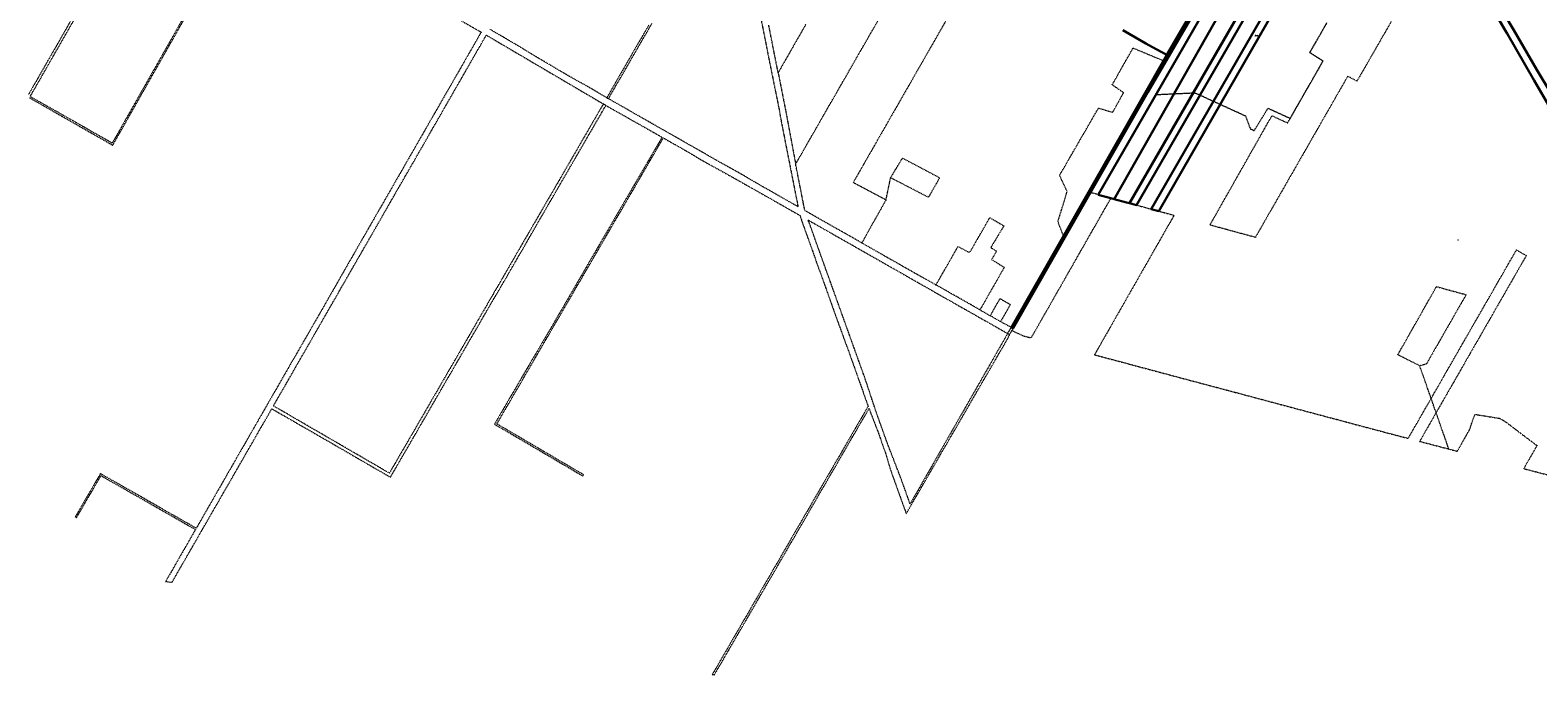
# Model space of a CAD drawing. Header units: metres. Extents: x 8430084 to 8437887, y 5768320 to 5771876.
# Tile 2 of 50: x 8431754 to 8434811, y 5768320 to 5769626. Entities that reach past the tile are written whole.
import ezdxf
from ezdxf.enums import TextEntityAlignment as Align

# ---------------------------------------------------------------- set-up
doc = ezdxf.new("R2010")
doc.units = ezdxf.units.M
doc.header["$MEASUREMENT"] = 0
for name, pattern in [('GDE', [0]), ('GUK', [2, 1.5, -0.5]), ('GUZ', [1, 0.5, -0.5])]:
    doc.linetypes.add(name, pattern=pattern)
for name, color, linetype, lineweight in [('Dzialki', 4, 'GDE', 30), ('Numery_dzialek', 4, 'CONTINUOUS', 30), ('Uzytki', 253, 'GUZ', 18)]:
    doc.layers.add(name, color=color, linetype=linetype, lineweight=lineweight)
doc.layers.add('Kontury', color=7, linetype='GUK', lineweight=18, true_color=0x008000)
doc.layers.add('Numery_uzytkow', color=7, linetype='CONTINUOUS', lineweight=9, true_color=0x008000)
doc.styles.get("Standard").update_dxf_attribs({"font": 'Simplex.SHX', "width": 0.75})

msp = doc.modelspace()

# ---------------------------------------------------------------- linework, layer by layer
at = {"layer": 'Dzialki'}
for p, q in [((8434059, 5769575.9), (8434416, 5770192.4)), ((8434464.4, 5770108.2), (8433983.1, 5769275.4)), ((8434042.6, 5769259.2), (8434497.8, 5770050.6)), ((8433997, 5769271.6), (8434432.4, 5770025.1)), ((8434458.6, 5770011.2), (8434026.9, 5769263.5)), ((8434352.2, 5769988.3), (8433952, 5769283.8)), ((8434267.3, 5769895.1), (8433919.7, 5769292.6)), ((8434020.5, 5769500.2), (8434223.1, 5769849.8)), ((8434689.3, 5769721), (8434745.1, 5769624.8)), ((8434761.9, 5769625.8), (8434741.6, 5769660.7)), ((8433969.7, 5769625.9), (8433995.2, 5769611.1)), ((8433995.2, 5769611.1), (8434016.2, 5769599.2)), ((8434745.1, 5769624.8), (8434748.6, 5769618.8)), ((8434748.6, 5769618.8), (8434803.7, 5769524)), ((8434808.6, 5769545.4), (8434761.9, 5769625.8)), ((8434016.2, 5769599.2), (8434037.1, 5769587.5)), ((8434037.1, 5769587.5), (8434059, 5769575.9)), ((8434059, 5769575.9), (8433743.8, 5769023.9)), ((8434803.7, 5769524), (8434845.9, 5769451.3)), ((8434836.9, 5769499.4), (8434808.6, 5769545.4)), ((8433904.3, 5769296.8), (8434020.5, 5769500.2)), ((8433747.4, 5769022.2), (8433904.3, 5769296.8)), ((8433919.7, 5769292.6), (8433945.5, 5769285.6)), ((8433945.5, 5769285.6), (8433952, 5769283.8)), ((8433952, 5769283.8), (8433976.9, 5769277.1)), ((8433976.9, 5769277.1), (8433983.1, 5769275.4)), ((8433983.1, 5769275.4), (8433997, 5769271.6)), ((8434026.9, 5769263.5), (8434042.6, 5769259.2)), ((8433743.8, 5769023.9), (8433747.4, 5769022.2))]:
    msp.add_line(p, q, dxfattribs=at)
at = {"layer": 'Kontury'}
for p, q in [((8434267.3, 5769895.1), (8434036.7, 5769495.4)), ((8434348.6, 5769580.4), (8434383.2, 5769640.5)), ((8434375.4, 5769563.2), (8434348.6, 5769580.4)), ((8434308.9, 5769447.2), (8434375.4, 5769563.2)), ((8434036.7, 5769495.4), (8434112.3, 5769498.9)), ((8434112.3, 5769498.9), (8434116.9, 5769498.5)), ((8434116.9, 5769498.5), (8434218.3, 5769452.2)), ((8434235.9, 5769422.4), (8434263.9, 5769467.8)), ((8434263.9, 5769467.8), (8434308.9, 5769447.2)), ((8434218.3, 5769452.2), (8434228, 5769426.2)), ((8434228, 5769426.2), (8434235.9, 5769422.4))]:
    msp.add_line(p, q, dxfattribs=at)
at = {"layer": 'Uzytki'}
for p, q in [((8434059, 5769575.9), (8434285.6, 5769967.2)), ((8433458.4, 5769619.4), (8433640.2, 5769936)), ((8432203.8, 5769895.5), (8431920.7, 5769396.9)), ((8431953.2, 5769448.1), (8432206.4, 5769894)), ((8434267.3, 5769895.1), (8433919.7, 5769292.6)), ((8434020.5, 5769500.2), (8434223.1, 5769849.8)), ((8433689.6, 5769782.4), (8433444.7, 5769355.2)), ((8433222.8, 5769715.4), (8433253.3, 5769561.1)), ((8434745.1, 5769624.8), (8434689.3, 5769721)), ((8431856.6, 5769681.1), (8431823.6, 5769622.1)), ((8431827.9, 5769619.6), (8431865.3, 5769684.7)), ((8434537.2, 5769684.3), (8434444.2, 5769522.6)), ((8432606.4, 5769657.4), (8432666.1, 5769623.4)), ((8432993.5, 5769602.4), (8433015.1, 5769639.6)), ((8433327.1, 5769638.2), (8433270.8, 5769539.7)), ((8434348.6, 5769580.4), (8434383.2, 5769640.5)), ((8434761.9, 5769625.8), (8434741.6, 5769660.7)), ((8431779.3, 5769534.8), (8431827.9, 5769619.6)), ((8431822.1, 5769619.5), (8431790, 5769563.5)), ((8431823.6, 5769622.1), (8431822.1, 5769619.5)), ((8432668.7, 5769621.8), (8432573.8, 5769456.7)), ((8432659.5, 5769581.7), (8432679.1, 5769615.8)), ((8432666.1, 5769623.4), (8432668.7, 5769621.8)), ((8432679.1, 5769615.8), (8432916.4, 5769476.4)), ((8432740.6, 5769596), (8432686.1, 5769627.9)), ((8432998.1, 5769618.3), (8432990, 5769604.4)), ((8433008.4, 5769636), (8432998.1, 5769618.3)), ((8433257.2, 5769608.1), (8433251.8, 5769635.8)), ((8433270.8, 5769539.7), (8433257.2, 5769608.1)), ((8433431.9, 5769573.4), (8433458.4, 5769619.4)), ((8434748.6, 5769618.8), (8434745.1, 5769624.8)), ((8434777.8, 5769568.5), (8434748.6, 5769618.8)), ((8434783.1, 5769589.3), (8434761.9, 5769625.8)), ((8432628.9, 5769528.4), (8432659.5, 5769581.7)), ((8432783.3, 5769570.1), (8432740.6, 5769596)), ((8432987.1, 5769599.4), (8432965.9, 5769562.8)), ((8432966.2, 5769555.1), (8432980.1, 5769579.2)), ((8432980.1, 5769579.2), (8432984.3, 5769586.4)), ((8432984.3, 5769586.4), (8432993.5, 5769602.4)), ((8432990, 5769604.4), (8432987.1, 5769599.4)), ((8433948, 5769515.1), (8433990.3, 5769589.8)), ((8433990.3, 5769589.8), (8434052.2, 5769563.9)), ((8434375.4, 5769563.2), (8434348.6, 5769580.4)), ((8434808.6, 5769545.4), (8434783.1, 5769589.3)), ((8431790, 5769563.5), (8431770.5, 5769529.5)), ((8432812.4, 5769553), (8432783.3, 5769570.1)), ((8432816.7, 5769550.4), (8432812.4, 5769553)), ((8432845.8, 5769533.3), (8432816.7, 5769550.4)), ((8432950.2, 5769527.6), (8432966.2, 5769555.1)), ((8432965.9, 5769562.8), (8432954.7, 5769543.3)), ((8433253.3, 5769561.1), (8433271.8, 5769470.2)), ((8433415, 5769544), (8433431.9, 5769573.4)), ((8434052.2, 5769563.9), (8433849.4, 5769208.8)), ((8434052.2, 5769563.9), (8434059, 5769575.9)), ((8434308.9, 5769447.2), (8434375.4, 5769563.2)), ((8434803.7, 5769524), (8434777.8, 5769568.5)), ((8431770.5, 5769529.5), (8431751, 5769495.5)), ((8431765, 5769509.9), (8431779.3, 5769534.8)), ((8432614.3, 5769503), (8432628.9, 5769528.4)), ((8432885.1, 5769511.4), (8432845.8, 5769533.3)), ((8432944.6, 5769525.8), (8432923.4, 5769488.9)), ((8432937.3, 5769505.3), (8432950.2, 5769527.6)), ((8432954.7, 5769543.3), (8432944.6, 5769525.8)), ((8433270.8, 5769539.7), (8433274, 5769523.4)), ((8433274, 5769523.4), (8433285.5, 5769465.1)), ((8433363.6, 5769454.5), (8433408.4, 5769532.4)), ((8433408.4, 5769532.4), (8433415, 5769544)), ((8434425.5, 5769532.6), (8434397.4, 5769483.7)), ((8434444.2, 5769522.6), (8434425.5, 5769532.6)), ((8434845.9, 5769451.3), (8434803.7, 5769524)), ((8434836.9, 5769499.4), (8434808.6, 5769545.4)), ((8431753.1, 5769489), (8431804.5, 5769459.7)), ((8431754.4, 5769491.4), (8431765, 5769509.9)), ((8431789.2, 5769471.6), (8431754.4, 5769491.4)), ((8432597.9, 5769474.5), (8432614.3, 5769503)), ((8432923.4, 5769488.9), (8432885.1, 5769511.4)), ((8432923.4, 5769488.9), (8432926.8, 5769487.1)), ((8432926.8, 5769487.1), (8432937.3, 5769505.3)), ((8433008.7, 5769440.3), (8432926.8, 5769487.1)), ((8433971.1, 5769499.1), (8433948, 5769515.1)), ((8433949, 5769459.5), (8433971.1, 5769499.1)), ((8433960.6, 5769395.4), (8434017.2, 5769494.5)), ((8434017.2, 5769494.5), (8434020.5, 5769500.2)), ((8431806, 5769462.3), (8431789.2, 5769471.6)), ((8431804.5, 5769459.7), (8431808.7, 5769457.3)), ((8431810.8, 5769459.6), (8431806, 5769462.3)), ((8431808.7, 5769457.3), (8431861.5, 5769427.2)), ((8431820.6, 5769454), (8431810.8, 5769459.6)), ((8432573.8, 5769456.7), (8432480.3, 5769294)), ((8432584.4, 5769451), (8432597.9, 5769474.5)), ((8432892.9, 5769423.9), (8432913.6, 5769459.7)), ((8432916.4, 5769476.4), (8432897.4, 5769443.8)), ((8432913.6, 5769459.7), (8432918.8, 5769468.7)), ((8432921.6, 5769473.4), (8432916.4, 5769476.4)), ((8432918.8, 5769468.7), (8432921.6, 5769473.4)), ((8432921.6, 5769473.4), (8433001.7, 5769428.1)), ((8433271.8, 5769470.2), (8433278.1, 5769435.5)), ((8433285.5, 5769465.1), (8433306.3, 5769354.6)), ((8433348.8, 5769428.7), (8433363.6, 5769454.5)), ((8433841.4, 5769331.8), (8433920.3, 5769468.2)), ((8433920.3, 5769468.2), (8433949, 5769459.5)), ((8434397.4, 5769483.7), (8434290.6, 5769297.5)), ((8431852.2, 5769436), (8431820.6, 5769454)), ((8431863.8, 5769429.4), (8431852.2, 5769436)), ((8431861.5, 5769427.2), (8431921.8, 5769392.8)), ((8431920.7, 5769396.9), (8431863.8, 5769429.4)), ((8431923.3, 5769395.4), (8431953.2, 5769448.1)), ((8432549.4, 5769390), (8432584.4, 5769451)), ((8432849.9, 5769349.8), (8432892.9, 5769423.9)), ((8432897.4, 5769443.8), (8432866.6, 5769390.6)), ((8433001.7, 5769428.1), (8433035.5, 5769409)), ((8433042.2, 5769421.3), (8433008.7, 5769440.3)), ((8433278.1, 5769435.5), (8433282.1, 5769415.2)), ((8433306.3, 5769354.6), (8433348.8, 5769428.7)), ((8434146.2, 5769231.1), (8434271.8, 5769452.6)), ((8434271.8, 5769452.6), (8434303.6, 5769438)), ((8434303.6, 5769438), (8434308.9, 5769447.2)), ((8431921.8, 5769392.8), (8431923.3, 5769395.4)), ((8432994.5, 5769332.8), (8433038, 5769407.6)), ((8433026.9, 5769394.3), (8433006, 5769358.7)), ((8433032.1, 5769403.3), (8433026.9, 5769394.3)), ((8433035.5, 5769409), (8433032.1, 5769403.3)), ((8433038, 5769407.6), (8433062, 5769394)), ((8433048.3, 5769417.8), (8433042.2, 5769421.3)), ((8433145, 5769362.7), (8433048.3, 5769417.8)), ((8433062, 5769394), (8433081.7, 5769382.8)), ((8433282.1, 5769415.2), (8433285.1, 5769399.8)), ((8433285.1, 5769399.8), (8433293.6, 5769357)), ((8433904.3, 5769296.8), (8433960.6, 5769395.4)), ((8432530.7, 5769357.4), (8432539.1, 5769372.1)), ((8432539.1, 5769372.1), (8432549.4, 5769390)), ((8432851.9, 5769365.2), (8432835.4, 5769336.8)), ((8432866.6, 5769390.6), (8432851.9, 5769365.2)), ((8433081.7, 5769382.8), (8433092.7, 5769376.5)), ((8433092.7, 5769376.5), (8433110, 5769366)), ((8433110, 5769366), (8433134.4, 5769352.2)), ((8433168.9, 5769349.3), (8433145, 5769362.7)), ((8433509.3, 5769344.3), (8433522.8, 5769366.7)), ((8433522.8, 5769366.7), (8433598.2, 5769326.9)), ((8432515.3, 5769330.8), (8432530.7, 5769357.4)), ((8432778.8, 5769227.2), (8432849.9, 5769349.8)), ((8432835.4, 5769336.8), (8432821.8, 5769313.3)), ((8433006, 5769358.7), (8432962.8, 5769284.7)), ((8432987.7, 5769321.1), (8432994.5, 5769332.8)), ((8433134.4, 5769352.2), (8433176.1, 5769329.3)), ((8433196.4, 5769334), (8433168.9, 5769349.3)), ((8433230.8, 5769313.9), (8433196.4, 5769334)), ((8433293.6, 5769357), (8433309.4, 5769277)), ((8433307.7, 5769347.1), (8433306.3, 5769354.6)), ((8433309.4, 5769338.7), (8433307.7, 5769347.1)), ((8433321.8, 5769276.1), (8433309.4, 5769338.7)), ((8433444.7, 5769355.2), (8433423.1, 5769317.5)), ((8433498.7, 5769326.8), (8433509.3, 5769344.3)), ((8432492.8, 5769291.6), (8432515.3, 5769330.8)), ((8432821.8, 5769313.3), (8432786.5, 5769252.5)), ((8432955.5, 5769265.8), (8432987.7, 5769321.1)), ((8433176.1, 5769329.3), (8433198.5, 5769316.7)), ((8433198.5, 5769316.7), (8433205.9, 5769312.4)), ((8433205.9, 5769312.4), (8433247.9, 5769288.7)), ((8433239.7, 5769308.8), (8433230.8, 5769313.9)), ((8433302.7, 5769273), (8433239.7, 5769308.8)), ((8433423.1, 5769317.5), (8433489.5, 5769282.3)), ((8433489.5, 5769282.3), (8433498.7, 5769326.8)), ((8433575.5, 5769287.3), (8433498.7, 5769326.8)), ((8433589.8, 5769312.3), (8433579.3, 5769293.9)), ((8433592, 5769316), (8433589.8, 5769312.3)), ((8433598.2, 5769326.9), (8433592, 5769316)), ((8433856.6, 5769298.9), (8433841.4, 5769331.8)), ((8432480.3, 5769294), (8432437, 5769218.8)), ((8432475.1, 5769260.6), (8432492.8, 5769291.6)), ((8432962.8, 5769284.7), (8432891.3, 5769162.3)), ((8433247.9, 5769288.7), (8433297.2, 5769260.7)), ((8433311.1, 5769268.2), (8433302.7, 5769273)), ((8433309.4, 5769277), (8433311.1, 5769268.2)), ((8433324.9, 5769260.3), (8433321.8, 5769276.1)), ((8433489.5, 5769282.3), (8433459, 5769228.3)), ((8433579.3, 5769293.9), (8433575.5, 5769287.3)), ((8433904.3, 5769296.8), (8433747.4, 5769022.2)), ((8433783.8, 5769002.5), (8433945.5, 5769285.6)), ((8433838, 5769237.9), (8433856.6, 5769298.9)), ((8433919.7, 5769292.6), (8433904.3, 5769296.8)), ((8433945.5, 5769285.6), (8433952, 5769283.8)), ((8433952, 5769283.8), (8433976.9, 5769277.1)), ((8433976.9, 5769277.1), (8433983.1, 5769275.4)), ((8433983.1, 5769275.4), (8433997, 5769271.6)), ((8433997, 5769271.6), (8434008, 5769268.6)), ((8434290.6, 5769297.5), (8434238.2, 5769206.1)), ((8432457.5, 5769230), (8432475.1, 5769260.6)), ((8432700.6, 5768828.3), (8432955.5, 5769265.8)), ((8432786.5, 5769252.5), (8432776.2, 5769234.7)), ((8433297.2, 5769260.7), (8433315.1, 5769250.6)), ((8433315.1, 5769250.6), (8433318.4, 5769240.1)), ((8433326.4, 5769259.5), (8433324.9, 5769260.3)), ((8433361.1, 5769239.8), (8433326.4, 5769259.5)), ((8433345.5, 5769202.8), (8433331.7, 5769241.2)), ((8433331.7, 5769241.2), (8433363, 5769223.4)), ((8433660.6, 5769177.8), (8433699.9, 5769246)), ((8433699.9, 5769246), (8433728.4, 5769229.5)), ((8434073.4, 5769250.9), (8433912.1, 5768968.3)), ((8434008, 5769268.6), (8434026.9, 5769263.5)), ((8434026.9, 5769263.5), (8434042.6, 5769259.2)), ((8434042.6, 5769259.2), (8434073.4, 5769250.9)), ((8432437, 5769218.8), (8432386.6, 5769131)), ((8432441.7, 5769202.5), (8432457.5, 5769230)), ((8432767.7, 5769220), (8432752.2, 5769193.4)), ((8432757.4, 5769189.9), (8432778.8, 5769227.2)), ((8432776.2, 5769234.7), (8432767.7, 5769220)), ((8433318.4, 5769240.1), (8433323.4, 5769226)), ((8433323.4, 5769226), (8433331.4, 5769203.7)), ((8433374.2, 5769232.4), (8433361.1, 5769239.8)), ((8433363, 5769223.4), (8433420.9, 5769190.5)), ((8433388.7, 5769224.1), (8433374.2, 5769232.4)), ((8433409.7, 5769212.3), (8433388.7, 5769224.1)), ((8433440.5, 5769194.9), (8433409.7, 5769212.3)), ((8433459, 5769228.3), (8433440.5, 5769194.9)), ((8433728.4, 5769229.5), (8433701.9, 5769185.5)), ((8433849.4, 5769208.8), (8433838, 5769237.9)), ((8434179.7, 5769222), (8434146.2, 5769231.1)), ((8434192.1, 5769218.6), (8434179.7, 5769222)), ((8434198.3, 5769216.9), (8434192.1, 5769218.6)), ((8434230.1, 5769208.3), (8434198.3, 5769216.9)), ((8432426.1, 5769175.4), (8432441.7, 5769202.5)), ((8432752.2, 5769193.4), (8432729.6, 5769154.3)), ((8432735.6, 5769152.2), (8432757.4, 5769189.9)), ((8433331.4, 5769203.7), (8433346.5, 5769161.4)), ((8433373.7, 5769124.3), (8433345.5, 5769202.8)), ((8433420.9, 5769190.5), (8433442.5, 5769178.2)), ((8433440.5, 5769194.9), (8433456.9, 5769185.6)), ((8433456.9, 5769185.6), (8433502.3, 5769159.9)), ((8433590.9, 5769109.8), (8433635.4, 5769187.6)), ((8433635.4, 5769187.6), (8433658.7, 5769175.3)), ((8433701.9, 5769185.5), (8433713.7, 5769178.4)), ((8433743.8, 5769023.9), (8433849.4, 5769208.8)), ((8434238.2, 5769206.1), (8434230.1, 5769208.3)), ((8434642.7, 5768963.5), (8434767.6, 5769180.8)), ((8434767.6, 5769180.8), (8434787.5, 5769169.3)), ((8432398.2, 5769126.8), (8432416.2, 5769158.2)), ((8432416.2, 5769158.2), (8432426.1, 5769175.4)), ((8432729.6, 5769154.3), (8432711.7, 5769123.4)), ((8432713.7, 5769114.4), (8432735.6, 5769152.2)), ((8432891.3, 5769162.3), (8432869.6, 5769124.9)), ((8433346.5, 5769161.4), (8433354, 5769140.5)), ((8433442.5, 5769178.2), (8433553.2, 5769115.2)), ((8433502.3, 5769159.9), (8433547.3, 5769134.4)), ((8433658.7, 5769175.3), (8433660.6, 5769177.8)), ((8433713.7, 5769178.4), (8433703.5, 5769161.3)), ((8433703.5, 5769161.3), (8433729.2, 5769145.5)), ((8434787.5, 5769169.3), (8434673.6, 5768971)), ((8432386.6, 5769131), (8432343, 5769054.8)), ((8432379, 5769093.4), (8432397.1, 5769125)), ((8432397.1, 5769125), (8432398.2, 5769126.8)), ((8432711.7, 5769123.4), (8432694, 5769092.9)), ((8432869.6, 5769124.9), (8432849.5, 5769090.3)), ((8433354, 5769140.5), (8433361.1, 5769120.7)), ((8433361.1, 5769120.7), (8433366.6, 5769105.5)), ((8433378.8, 5769110.3), (8433373.7, 5769124.3)), ((8433547.3, 5769134.4), (8433590.9, 5769109.8)), ((8433729.2, 5769145.5), (8433679.9, 5769059.3)), ((8432358.8, 5769058.2), (8432379, 5769093.4)), ((8432694, 5769092.9), (8432678.1, 5769065.5)), ((8432691.3, 5769076.4), (8432713.7, 5769114.4)), ((8432849.5, 5769090.3), (8432847.7, 5769087.2)), ((8433366.6, 5769105.5), (8433375.4, 5769080.8)), ((8433445.1, 5768925.8), (8433378.8, 5769110.3)), ((8433553.2, 5769115.2), (8433607.1, 5769084.5)), ((8433595.3, 5769107.3), (8433590.9, 5769109.8)), ((8433612.9, 5769097.3), (8433595.3, 5769107.3)), ((8433623.8, 5769091.1), (8433612.9, 5769097.3)), ((8433635.9, 5769084.3), (8433623.8, 5769091.1)), ((8434527, 5768968.1), (8434605.4, 5769106.4)), ((8434665.5, 5769090.1), (8434584.7, 5768949.3)), ((8434605.4, 5769106.4), (8434635, 5769098.3)), ((8434635, 5769098.3), (8434644.9, 5769095.6)), ((8434644.9, 5769095.6), (8434665.5, 5769090.1)), ((8432341, 5769027.2), (8432358.8, 5769058.2)), ((8432646.7, 5768999.4), (8432691.3, 5769076.4)), ((8432678.1, 5769065.5), (8432662.3, 5769038.4)), ((8432847.7, 5769087.2), (8432825.7, 5769049.5)), ((8433375.4, 5769080.8), (8433378.5, 5769072.1)), ((8433378.5, 5769072.1), (8433394.5, 5769027.4)), ((8433607.1, 5769084.5), (8433651.1, 5769059.6)), ((8433661.5, 5769069.8), (8433635.9, 5769084.3)), ((8433651.1, 5769059.6), (8433694.3, 5769035.1)), ((8433679.9, 5769059.3), (8433661.5, 5769069.8)), ((8433679.9, 5769059.3), (8433700.8, 5769047.3)), ((8433700.8, 5769047.3), (8433720.6, 5769082.1)), ((8433720.6, 5769082.1), (8433741.5, 5769070.2)), ((8433741.5, 5769070.2), (8433721.7, 5769035.5)), ((8432319, 5768988.9), (8432341, 5769027.2)), ((8432343, 5769054.8), (8432322.1, 5769018.4)), ((8432662.3, 5769038.4), (8432652.4, 5769021.3)), ((8432825.7, 5769049.5), (8432803.7, 5769011.8)), ((8433394.5, 5769027.4), (8433415.7, 5768969.7)), ((8433694.3, 5769035.1), (8433736, 5769011.5)), ((8433721.7, 5769035.5), (8433700.8, 5769047.3)), ((8433721.7, 5769035.5), (8433743.8, 5769023.9)), ((8432322.1, 5769018.4), (8432279, 5768943.8)), ((8432590.6, 5768902.7), (8432646.7, 5768999.4)), ((8432652.4, 5769021.3), (8432634.3, 5768989.9)), ((8432803.7, 5769011.8), (8432758.3, 5768934.9)), ((8433736, 5769011.5), (8433700.8, 5768949.9)), ((8433701.2, 5768940.7), (8433737.3, 5769003)), ((8433736, 5769011.5), (8433743.8, 5769023.9)), ((8433740, 5769009.2), (8433736, 5769011.5)), ((8433737.3, 5769003), (8433740, 5769009.2)), ((8433740, 5769009.2), (8433742.9, 5769014.2)), ((8433742.9, 5769014.2), (8433744.7, 5769017.4)), ((8433747.4, 5769022.2), (8433744.7, 5769017.4)), ((8433744.7, 5769017.4), (8433768.2, 5769006.5)), ((8433768.2, 5769006.5), (8433783.8, 5769002.5)), ((8432294.4, 5768946.2), (8432319, 5768988.9)), ((8432634.3, 5768989.9), (8432614.9, 5768956.7)), ((8433415.7, 5768969.7), (8433432, 5768923.8)), ((8433912.1, 5768968.3), (8433973.6, 5768951.9)), ((8434571.4, 5768946.1), (8434527, 5768968.1)), ((8434673.6, 5768971), (8434641.1, 5768914.4)), ((8432279, 5768943.8), (8432205.4, 5768815.8)), ((8432272.6, 5768908.1), (8432294.4, 5768946.2)), ((8432614.9, 5768956.7), (8432594.5, 5768921.4)), ((8432758.3, 5768934.9), (8432701.9, 5768838.4)), ((8433700.8, 5768949.9), (8433538.4, 5768666.3)), ((8433661.6, 5768872.5), (8433701.2, 5768940.7)), ((8433973.6, 5768951.9), (8434037.4, 5768934.8)), ((8434037.4, 5768934.8), (8434069.3, 5768926.3)), ((8434584.7, 5768949.3), (8434571.4, 5768946.1)), ((8434630.4, 5768777.4), (8434571.4, 5768946.1)), ((8434620.9, 5768925.5), (8434642.7, 5768963.5)), ((8432261.8, 5768889.4), (8432272.6, 5768908.1)), ((8432594.5, 5768921.4), (8432576.6, 5768890.6)), ((8433432, 5768923.8), (8433436.1, 5768912.2)), ((8433436.1, 5768912.2), (8433453.2, 5768864.1)), ((8433470.2, 5768850.5), (8433445.1, 5768925.8)), ((8434069.3, 5768926.3), (8434101.1, 5768917.8)), ((8434101.1, 5768917.8), (8434150.1, 5768904.8)), ((8434150.1, 5768904.8), (8434197.8, 5768892.1)), ((8434596.8, 5768883.5), (8434620.9, 5768925.5)), ((8434641.1, 5768914.4), (8434611.7, 5768863.3)), ((8432247.6, 5768864.7), (8432261.8, 5768889.4)), ((8432530.7, 5768799.5), (8432590.6, 5768902.7)), ((8432576.6, 5768890.6), (8432554.4, 5768852.3)), ((8434197.8, 5768892.1), (8434199.1, 5768891.8)), ((8434199.1, 5768891.8), (8434239.4, 5768881)), ((8434239.4, 5768881), (8434279.8, 5768870.2)), ((8434548.1, 5768798.9), (8434596.8, 5768883.5)), ((8432169.7, 5768729.2), (8432241, 5768853.2)), ((8432241, 5768853.2), (8432244.3, 5768858.9)), ((8432244.3, 5768858.9), (8432358.8, 5768793.1)), ((8432482.6, 5768728.5), (8432247.6, 5768864.7)), ((8432554.4, 5768852.3), (8432529.8, 5768809.8)), ((8433170.4, 5768369.6), (8433455, 5768859.2)), ((8433453.2, 5768864.1), (8433429.5, 5768823.2)), ((8433455, 5768859.2), (8433471.9, 5768815.5)), ((8433492.9, 5768787), (8433470.2, 5768850.5)), ((8433643.6, 5768841.4), (8433661.6, 5768872.5)), ((8434279.8, 5768870.2), (8434315.8, 5768860.6)), ((8434315.8, 5768860.6), (8434394.3, 5768839.7)), ((8434611.7, 5768863.3), (8434571.3, 5768792.9)), ((8434681.5, 5768842.3), (8434683.9, 5768847.5)), ((8434683.9, 5768847.5), (8434723.2, 5768841.2)), ((8432205.4, 5768815.8), (8432190.2, 5768789.4)), ((8432701.9, 5768838.4), (8432695.7, 5768827.7)), ((8432695.7, 5768827.7), (8432717.2, 5768815.1)), ((8432718.7, 5768817.7), (8432700.6, 5768828.3)), ((8432717.2, 5768815.1), (8432781.2, 5768777.6)), ((8432772.7, 5768786), (8432718.7, 5768817.7)), ((8433429.5, 5768823.2), (8433415.5, 5768799.1)), ((8433471.9, 5768815.5), (8433483, 5768784.4)), ((8433561, 5768699.1), (8433643.6, 5768841.4)), ((8434394.3, 5768839.7), (8434415.5, 5768834.1)), ((8434415.5, 5768834.1), (8434446.4, 5768825.8)), ((8434446.4, 5768825.8), (8434474.1, 5768818.4)), ((8434474.1, 5768818.4), (8434504.8, 5768810.3)), ((8434647.6, 5768772.9), (8434671.9, 5768815.2)), ((8434671.9, 5768815.2), (8434681.5, 5768842.3)), ((8434723.2, 5768841.2), (8434733.2, 5768839.6)), ((8434733.2, 5768839.6), (8434735.4, 5768838.7)), ((8434735.4, 5768838.7), (8434739, 5768836.5)), ((8434739, 5768836.5), (8434746.8, 5768831.6)), ((8434746.8, 5768831.6), (8434765.6, 5768817.2)), ((8434765.6, 5768817.2), (8434801.2, 5768790.2)), ((8432190.2, 5768789.4), (8432091.1, 5768616.9)), ((8432358.8, 5768793.1), (8432484.8, 5768720.2)), ((8432484.8, 5768720.2), (8432530.7, 5768799.5)), ((8432529.8, 5768809.8), (8432507.7, 5768771.8)), ((8432796.7, 5768771.8), (8432772.7, 5768786)), ((8433415.5, 5768799.1), (8433404.5, 5768780.2)), ((8433483, 5768784.4), (8433485.2, 5768778.2)), ((8433517.4, 5768724.1), (8433492.9, 5768787)), ((8434504.8, 5768810.3), (8434525.6, 5768804.8)), ((8434525.6, 5768804.8), (8434548.1, 5768798.9)), ((8434571.3, 5768792.9), (8434575.1, 5768791.9)), ((8434575.1, 5768791.9), (8434630.4, 5768777.4)), ((8434809.2, 5768784.5), (8434782.3, 5768737.7)), ((8434801.2, 5768790.2), (8434809.2, 5768784.5)), ((8432496.9, 5768753.1), (8432482.6, 5768728.5)), ((8432507.7, 5768771.8), (8432496.9, 5768753.1)), ((8432781.2, 5768777.6), (8432874.8, 5768722.7)), ((8432876.3, 5768725.3), (8432796.7, 5768771.8)), ((8433404.5, 5768780.2), (8433351.7, 5768689.5)), ((8433485.2, 5768778.2), (8433488.6, 5768768.7)), ((8433488.6, 5768768.7), (8433498.5, 5768735.5)), ((8434630.4, 5768777.4), (8434647.6, 5768772.9)), ((8431895.3, 5768724.9), (8431845.8, 5768639.8)), ((8431848.7, 5768638.8), (8431897.9, 5768723.4)), ((8431896.8, 5768727.5), (8431895.3, 5768724.9)), ((8431996.3, 5768670.9), (8431896.8, 5768727.5)), ((8431897.9, 5768723.4), (8431981.3, 5768676)), ((8432042, 5768507.4), (8432169.7, 5768729.2)), ((8432874.8, 5768722.7), (8432876.3, 5768725.3)), ((8433498.5, 5768735.5), (8433530.4, 5768646.3)), ((8433538.4, 5768666.3), (8433517.4, 5768724.1)), ((8434782.3, 5768737.7), (8434830.6, 5768725.1)), ((8433546.9, 5768674.6), (8433561, 5768699.1)), ((8431981.3, 5768676), (8432051.1, 5768636.2)), ((8432042.5, 5768644.5), (8431996.3, 5768670.9)), ((8433351.7, 5768689.5), (8433167.2, 5768372.2)), ((8433531.6, 5768648.3), (8433538.3, 5768659.9)), ((8433538.3, 5768659.9), (8433539.8, 5768662.6)), ((8433539.8, 5768662.6), (8433546.9, 5768674.6)), ((8431845.8, 5768639.8), (8431848.7, 5768638.8)), ((8432073.9, 5768626.7), (8432042.5, 5768644.5)), ((8432051.1, 5768636.2), (8432089.6, 5768614.3)), ((8433530.4, 5768646.3), (8433531.6, 5768648.3)), ((8432089.6, 5768614.3), (8432063.7, 5768569.3)), ((8432091.1, 5768616.9), (8432073.9, 5768626.7)), ((8432063.7, 5768569.3), (8432040, 5768528.1)), ((8432040, 5768528.1), (8432029, 5768508.9)), ((8432029, 5768508.9), (8432042, 5768507.4)), ((8433167.2, 5768372.2), (8433137.3, 5768320.7)), ((8433141.5, 5768319.9), (8433170.4, 5768369.6)), ((8433137.3, 5768320.7), (8433141.5, 5768319.9))]:
    msp.add_line(p, q, dxfattribs=at)

# ---------------------------------------------------------------- texts
at = {"layer": 'Numery_dzialek', "oblique": 15, "width": 0.7}
msp.add_text('3012/7', height=1.26, dxfattribs=at).set_placement((8434237.3, 5769615.3), align=Align.TOP_LEFT)
at = {"layer": 'Numery_uzytkow', "oblique": 15, "width": 0.7}
msp.add_text('R', height=0.9, dxfattribs=at).set_placement((8434648.6, 5769201.1), align=Align.TOP_LEFT)

doc.saveas('drawing.dxf')
